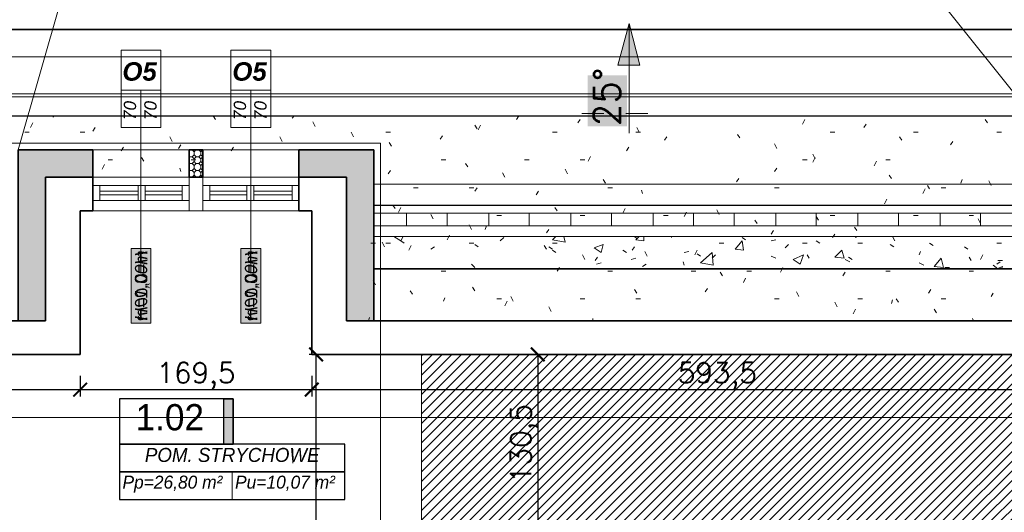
# Model space of a CAD drawing. Header units: millimetres. Extents: x -587 to 358276, y -26688 to 221215.
# Tile 59 of 256: x 10247 to 10968, y 6835 to 7195. Entities that reach past the tile are written whole.
import ezdxf
from ezdxf.lldxf.tags import DXFTag

# ---------------------------------------------------------------- set-up
doc = ezdxf.new("R2010")
doc.units = ezdxf.units.MM
doc.header["$MEASUREMENT"] = 0
for name, color, linetype, lineweight in [('A_istniejące ściany', 7, 'Continuous', 35), ('A_izolacja', 5, 'Continuous', 9), ('A_l.przerywana', 250, 'ICAD_ISO03W100', 9), ('A_l.widokowa', 250, 'Continuous', 18), ('A_okna wymieniane', 5, 'Continuous', 15), ('A_opisy', 166, 'Continuous', 15), ('l.przerywana', 104, 'ICAD_ISO03W100', 5), ('l.widokowa', 140, 'Continuous', 15), ('Nowe_820-G Rysunki Obrazki_Nr_pióra__1', 7, 'Continuous', 13), ('Nowe_820-G Rysunki Obrazki_Nr_pióra__101', 252, 'Continuous', 5), ('Nowe_820-G Rysunki Obrazki_Nr_pióra__19', 255, 'Continuous', 0), ('Nowe_820-G Rysunki Obrazki_Nr_pióra__22', 8, 'Continuous', 25), ('Nowe_820-G Rysunki Obrazki_Nr_pióra__23', 7, 'Continuous', 15), ('wymiarowanie', 176, 'Continuous', 9)]:
    doc.layers.add(name, color=color, linetype=linetype, lineweight=lineweight)
doc.layers.add('tabelki opis', color=7, linetype='Continuous')
doc.layers.add('UWAGI_podłoga na legarachdo rozbiórki', color=254, linetype='Continuous', lineweight=13, plot=False)
doc.styles.add('Arial$001H0', font='SIMPLEX')
doc.styles.add('ARIALL', font='GOTHIC.TTF', dxfattribs={"height": 40})
doc.styles.add('styl2', font='simplex.shx')
tags = doc.linetypes.add('ICAD_ISO03W100', pattern=[30, 12, -18]).pattern_tags.tags
tags[6:7] = [DXFTag(74, 4), DXFTag(75, 0), DXFTag(340, '0'), DXFTag(46, 1.0), DXFTag(50, 0.0), DXFTag(44, 0.0), DXFTag(45, 0.0)]
tags[4:5] = [DXFTag(74, 4), DXFTag(75, 0), DXFTag(340, '0'), DXFTag(46, 1.0), DXFTag(50, 0.0), DXFTag(44, 0.0), DXFTag(45, 0.0)]
doc.dimstyles.new('Kopia I_1.100', dxfattribs={"dimtxt": 15, "dimasz": 10, "dimexe": 5, "dimexo": 1, "dimgap": 1.5, "dimtad": 1, "dimdec": 1, "dimrnd": 0.5, "dimtxsty": 'styl2', "dimblk": 'ARCHTICK', "dimcen": 5, "dimadec": 0, "dimazin": 0, "dimtfac": 1, "dimtdec": 1, "dimtmove": 0, "dimatfit": 3, "dimldrblk": 'ARCHTICK', "dimfxl": 10, "dimfxlon": 1, "dimarcsym": 0})
pattern_1 = [(315, (0, 1.45), (5.0000015, -1e-15), [2.05061, -5.02046]), (0, (1.45, 0), (5, 5), [2.1, -2.9]), (45, (3.55, 0), (6e-16, 5.0000015), [2.05061, -5.02046]), (135, (5, 3.55), (-5.0000015, 6e-16), [2.05061, -5.02046]), (225, (1.45, 5), (-1e-15, -5.0000015), [2.05061, -5.02046]), (270, (0, 3.55), (5, -5), [2.1, -2.9])]

# ---------------------------------------------------------------- blocks, each defined once
blk = doc.blocks.new('_ArchTick')
at = {"color": 0, "linetype": 'ByBlock', "const_width": 0.15}
blk.add_lwpolyline([(-0.5, -0.5), (0.5, 0.5)], dxfattribs=at)
blk = doc.blocks.new('*D1866')
at = {"layer": 'Defpoints', "color": 0}
for p in [(10670.76, 6950.42), (10626.51, 6820.04), (10670.76, 6820.04)]:
    blk.add_point(p, dxfattribs=at)
at = {"layer": 'wymiarowanie', "color": 0, "lineweight": -2}
for p, q in [((10636.51, 6950.42), (10621.51, 6950.42)), ((10626.51, 6950.42), (10626.51, 6820.04)), ((10636.51, 6820.04), (10621.51, 6820.04))]:
    blk.add_line(p, q, dxfattribs=at)
at = {"layer": 'wymiarowanie', "color": 0, "lineweight": -2, "xscale": 10, "yscale": 10, "zscale": 10}
for p, rotation in [((10626.51, 6950.42), 90), ((10626.51, 6820.04), 270)]:
    blk.add_blockref('_ArchTick', p, dxfattribs=dict(at, rotation=rotation))
at = {"layer": 'wymiarowanie', "color": 0, "insert": (10616.44, 6885.23), "char_height": 15, "attachment_point": 5, "rotation": 90, "style": 'styl2'}
blk.add_mtext('130,5', dxfattribs=at)
blk = doc.blocks.new('*D1870')
at = {"layer": 'Defpoints', "color": 0}
for p in [(9685.55, 6950.42), (10291.76, 6950.42), (10291.76, 6924.64)]:
    blk.add_point(p, dxfattribs=at)
at = {"layer": 'wymiarowanie', "color": 0, "lineweight": -2}
for p, q in [((9685.55, 6934.64), (9685.55, 6919.64)), ((10291.76, 6934.64), (10291.76, 6919.64)), ((9685.55, 6924.64), (10291.76, 6924.64))]:
    blk.add_line(p, q, dxfattribs=at)
at = {"layer": 'wymiarowanie', "color": 0, "lineweight": -2, "xscale": 10, "yscale": 10, "zscale": 10, "rotation": 180}
blk.add_blockref('_ArchTick', (9685.55, 6924.64), dxfattribs=at)
at = {"layer": 'wymiarowanie', "color": 0, "lineweight": -2, "xscale": 10, "yscale": 10, "zscale": 10}
blk.add_blockref('_ArchTick', (10291.76, 6924.64), dxfattribs=at)
at = {"layer": 'wymiarowanie', "color": 0, "insert": (9988.65, 6934.01), "char_height": 15, "attachment_point": 5, "style": 'styl2'}
blk.add_mtext('606', dxfattribs=at)
blk = doc.blocks.new('*D1871')
at = {"layer": 'Defpoints', "color": 0}
for p in [(10291.76, 6950.42), (10461.09, 6950.42), (10461.09, 6924.64)]:
    blk.add_point(p, dxfattribs=at)
at = {"layer": 'wymiarowanie', "color": 0, "lineweight": -2}
for p, q in [((10291.76, 6934.64), (10291.76, 6919.64)), ((10461.09, 6934.64), (10461.09, 6919.64)), ((10291.76, 6924.64), (10461.09, 6924.64))]:
    blk.add_line(p, q, dxfattribs=at)
at = {"layer": 'wymiarowanie', "color": 0, "lineweight": -2, "xscale": 10, "yscale": 10, "zscale": 10, "rotation": 180}
blk.add_blockref('_ArchTick', (10291.76, 6924.64), dxfattribs=at)
at = {"layer": 'wymiarowanie', "color": 0, "lineweight": -2, "xscale": 10, "yscale": 10, "zscale": 10}
blk.add_blockref('_ArchTick', (10461.09, 6924.64), dxfattribs=at)
at = {"layer": 'wymiarowanie', "color": 0, "insert": (10376.43, 6934.7), "char_height": 15, "attachment_point": 5, "style": 'styl2'}
blk.add_mtext('169,5', dxfattribs=at)
blk = doc.blocks.new('*D1872')
at = {"layer": 'Defpoints', "color": 0}
for p in [(10461.09, 6950.42), (11054.61, 6950.42), (11054.61, 6924.64)]:
    blk.add_point(p, dxfattribs=at)
at = {"layer": 'wymiarowanie', "color": 0, "lineweight": -2}
for p, q in [((10461.09, 6934.64), (10461.09, 6919.64)), ((11054.61, 6934.64), (11054.61, 6919.64)), ((10461.09, 6924.64), (11054.61, 6924.64))]:
    blk.add_line(p, q, dxfattribs=at)
at = {"layer": 'wymiarowanie', "color": 0, "lineweight": -2, "xscale": 10, "yscale": 10, "zscale": 10, "rotation": 180}
blk.add_blockref('_ArchTick', (10461.09, 6924.64), dxfattribs=at)
at = {"layer": 'wymiarowanie', "color": 0, "lineweight": -2, "xscale": 10, "yscale": 10, "zscale": 10}
blk.add_blockref('_ArchTick', (11054.61, 6924.64), dxfattribs=at)
at = {"layer": 'wymiarowanie', "color": 0, "insert": (10757.85, 6934.7), "char_height": 15, "attachment_point": 5, "style": 'styl2'}
blk.add_mtext('593,5', dxfattribs=at)
blk = doc.blocks.new('*D1875')
at = {"layer": 'Defpoints', "color": 0}
for p in [(10464.36, 6950.42), (10502.13, 6950.42), (10483.95, 6583.44)]:
    blk.add_point(p, dxfattribs=at)
at = {"layer": 'wymiarowanie', "color": 0, "lineweight": -2}
for p, q in [((10474.36, 6950.42), (10459.36, 6950.42)), ((10464.36, 6583.44), (10464.36, 6950.42)), ((10474.36, 6583.44), (10459.36, 6583.44))]:
    blk.add_line(p, q, dxfattribs=at)
at = {"layer": 'wymiarowanie', "color": 0, "lineweight": -2, "xscale": 10, "yscale": 10, "zscale": 10}
for p, rotation in [((10464.36, 6950.42), 90), ((10464.36, 6583.44), 270)]:
    blk.add_blockref('_ArchTick', p, dxfattribs=dict(at, rotation=rotation))
at = {"layer": 'wymiarowanie', "color": 0, "insert": (10454.98, 6766.93), "char_height": 15, "attachment_point": 5, "rotation": 90, "style": 'styl2'}
blk.add_mtext('367', dxfattribs=at)

msp = doc.modelspace()

# ---------------------------------------------------------------- hatches: boundary and pattern name
at = {"layer": 'A_izolacja'}
h = msp.add_hatch(dxfattribs=at)
h.set_pattern_fill('OCTAGON', color=5, scale=5, style=0)
h.set_pattern_definition(pattern_1)
h.paths.add_polyline_path([(10266.36, 6974.98), (10266.36, 7008), (10266.36, 7079.96), (10291.76, 7079.96), (10301.07, 7079.96), (10301.07, 7099.96), (10246.36, 7099.96), (10246.36, 6974.98)])
h.paths.add_polyline_path([(10451.78, 7099.96), (10451.78, 7079.96), (10461.09, 7079.96), (10486.49, 7079.96), (10486.49, 7008), (10486.49, 6974.98), (10506.49, 6974.98), (10506.49, 7099.96)])
h = msp.add_hatch(dxfattribs=at)
h.set_pattern_fill('OCTAGON', color=256, scale=5, style=0)
h.set_pattern_definition(pattern_1)
h.paths.add_polyline_path([(10371.35, 7079.96), (10381.51, 7079.96), (10381.51, 7099.96), (10371.35, 7099.96)])
at = {"layer": 'A_opisy', "ltscale": 0.3, "true_color": 0xffffff}
for points in [[(10328.91, 7027.91), (10328.91, 6973.36), (10343.51, 6973.36), (10343.51, 7027.91)], [(10328.91, 7027.91), (10328.91, 6973.36), (10343.51, 6973.36), (10343.51, 7027.91)], [(10328.91, 7027.91), (10328.91, 6973.36), (10343.51, 6973.36), (10343.51, 7027.91)], [(10328.91, 7027.91), (10328.91, 6973.36), (10343.51, 6973.36), (10343.51, 7027.91)], [(10409.34, 7027.91), (10409.34, 6973.36), (10423.95, 6973.36), (10423.95, 7027.91)], [(10409.34, 7027.91), (10409.34, 6973.36), (10423.95, 6973.36), (10423.95, 7027.91)], [(10409.34, 7027.91), (10409.34, 6973.36), (10423.95, 6973.36), (10423.95, 7027.91)], [(10409.34, 7027.91), (10409.34, 6973.36), (10423.95, 6973.36), (10423.95, 7027.91)]]:
    msp.add_hatch(color=7, dxfattribs=at).paths.add_polyline_path(points)
at = {"layer": 'l.widokowa'}
msp.add_hatch(color=7, dxfattribs=at).paths.add_polyline_path([(10693.45, 7192.57), (10685, 7162.14), (10701.06, 7162.14)])
at = {"layer": 'l.widokowa', "true_color": 0xffffff}
msp.add_hatch(color=7, dxfattribs=at).paths.add_polyline_path([(10663.02, 7154.53), (10663.02, 7117.34), (10691.76, 7117.34), (10691.76, 7154.53)])
at = {"layer": 'tabelki opis'}
msp.add_hatch(color=252, dxfattribs=at).paths.add_polyline_path([(10403.75, 6884.74), (10403.75, 6918.01), (10396.79, 6918.01), (10396.79, 6884.74)])
at = {"layer": 'UWAGI_podłoga na legarachdo rozbiórki'}
h = msp.add_hatch(dxfattribs=at)
h.set_pattern_fill('ANSI31', color=256, scale=40, style=0)
h.paths.add_polyline_path([(10541.53, 6950.42), (10541.53, 6820.04), (11336.55, 6820.04), (11336.55, 6950.42), (11124.88, 6950.42), (11124.88, 7055.41), (11054.61, 7055.41), (11054.61, 6950.42)])

# ---------------------------------------------------------------- linework, layer by layer
at = {"layer": 'A_istniejące ściany', "color": 7, "linetype": 'Continuous'}
for points in [[(10301.07, 7055.41), (10301.07, 7079.96)], [(10301.07, 7079.96), (10301.07, 7055.41)], [(10301.07, 7079.96), (10301.07, 7055.41)], [(10451.78, 7055.41), (10451.78, 7079.96)], [(10451.78, 7079.96), (10451.78, 7055.41)], [(10451.78, 7079.96), (10451.78, 7055.41)], [(10291.76, 7055.41), (10291.76, 7008)], [(10291.76, 7055.41), (10301.07, 7055.41)], [(10461.09, 7055.41), (10451.78, 7055.41)], [(10461.09, 7055.41), (10461.09, 7008)], [(10291.76, 6950.42), (10291.76, 7008)], [(10461.09, 6950.42), (10461.09, 7008)], [(9710.1, 6974.98), (10266.36, 6974.98)], [(10486.49, 6974.98), (11029.21, 6974.98)], [(9710.1, 6950.42), (10266.36, 6950.42)], [(10266.36, 6950.42), (10291.76, 6950.42)], [(10461.09, 6950.42), (10486.49, 6950.42)], [(10486.49, 6950.42), (11029.21, 6950.42)]]:
    msp.add_lwpolyline(points, dxfattribs=at)
at = {"layer": 'A_izolacja', "color": 5, "lineweight": 35}
for p, q in [((10301.07, 7099.96), (10301.07, 7079.96)), ((10451.78, 7099.96), (10451.78, 7079.96))]:
    msp.add_line(p, q, dxfattribs=at)
at = {"layer": 'A_izolacja', "color": 7, "lineweight": 35}
msp.add_line((10506.49, 7013.08), (11009.21, 7013.08), dxfattribs=at)
at = {"layer": 'A_izolacja', "lineweight": 35}
for points in [[(10301.07, 7099.96), (10246.36, 7099.96), (10246.36, 6974.98)], [(10451.78, 7099.96), (10506.49, 7099.96), (10506.49, 6974.98)], [(10301.07, 7079.96), (10266.36, 7079.96), (10266.36, 6974.98)], [(10451.78, 7079.96), (10486.49, 7079.96), (10486.49, 6974.98)]]:
    msp.add_lwpolyline(points, dxfattribs=at)
msp.add_lwpolyline([(10371.35, 7079.96), (10381.51, 7079.96), (10381.51, 7099.96), (10371.35, 7099.96)], close=True, dxfattribs=at)
at = {"layer": 'A_l.przerywana', "color": 5, "lineweight": 35}
msp.add_lwpolyline([(8847.19, 7722.4), (8847.19, 6053.28), (11882.33, 6053.28), (11882.33, 7728.19), (11086.25, 7728.19), (11086.25, 7188.02), (9643.26, 7188.02), (9643.26, 7722.4)], close=True, dxfattribs=at)
at = {"layer": 'A_l.przerywana', "color": 7, "linetype": 'ICAD_ISO03W100', "lineweight": 13}
for points in [[(9623.26, 7168.02), (11106.25, 7168.02)], [(11149.43, 7124.84), (9580.08, 7124.84)]]:
    msp.add_lwpolyline(points, dxfattribs=at)
at = {"layer": 'A_l.widokowa', "color": 5}
for points in [[(8894.25, 7675.33), (8894.25, 6100.34), (11835.26, 6100.34), (11835.26, 7681.13), (11133.32, 7681.13), (11133.32, 7140.95), (9596.19, 7140.95), (9596.19, 7675.33)], [(8896.25, 7673.33), (8896.25, 6102.34), (11833.26, 6102.34), (11833.26, 7679.13), (11135.32, 7679.13), (11135.32, 7138.95), (9594.19, 7138.95), (9594.19, 7673.33)]]:
    msp.add_lwpolyline(points, close=True, dxfattribs=at)
at = {"layer": 'A_okna wymieniane', "linetype": 'Continuous'}
for points in [[(10306.15, 7074.04), (10301.07, 7074.04)], [(10301.07, 7074.04), (10301.07, 7063.03)], [(10371.35, 7074.04), (10301.07, 7074.04)], [(10301.07, 7063.03), (10301.07, 7074.04)], [(10306.15, 7063.03), (10306.15, 7074.04)], [(10306.15, 7074.04), (10334.09, 7074.04)], [(10306.15, 7063.03), (10306.15, 7074.04)], [(10339.17, 7074.04), (10334.09, 7074.04)], [(10334.09, 7074.04), (10334.09, 7063.03)], [(10334.09, 7063.03), (10334.09, 7074.04)], [(10339.17, 7063.03), (10339.17, 7074.04)], [(10339.17, 7074.04), (10366.27, 7074.04)], [(10339.17, 7063.03), (10339.17, 7074.04)], [(10371.35, 7074.04), (10366.27, 7074.04)], [(10366.27, 7074.04), (10366.27, 7063.03)], [(10366.27, 7063.03), (10366.27, 7074.04)], [(10371.35, 7063.03), (10371.35, 7074.04)], [(10371.35, 7063.03), (10371.35, 7074.04)], [(10386.59, 7074.04), (10381.51, 7074.04)], [(10381.51, 7074.04), (10381.51, 7063.03)], [(10451.78, 7074.04), (10381.51, 7074.04)], [(10381.51, 7063.03), (10381.51, 7074.04)], [(10386.59, 7063.03), (10386.59, 7074.04)], [(10386.59, 7074.04), (10413.68, 7074.04)], [(10386.59, 7063.03), (10386.59, 7074.04)], [(10418.76, 7074.04), (10413.68, 7074.04)], [(10413.68, 7074.04), (10413.68, 7063.03)], [(10413.68, 7063.03), (10413.68, 7074.04)], [(10418.76, 7063.03), (10418.76, 7074.04)], [(10418.76, 7074.04), (10446.7, 7074.04)], [(10418.76, 7063.03), (10418.76, 7074.04)], [(10451.78, 7074.04), (10446.7, 7074.04)], [(10446.7, 7074.04), (10446.7, 7063.03)], [(10446.7, 7063.03), (10446.7, 7074.04)], [(10451.78, 7063.03), (10451.78, 7074.04)], [(10451.78, 7063.03), (10451.78, 7074.04)], [(10334.09, 7069.8), (10306.15, 7069.8)], [(10306.15, 7069.8), (10306.15, 7067.26)], [(10334.09, 7069.8), (10306.15, 7069.8)], [(10306.15, 7067.26), (10306.15, 7069.8)], [(10306.15, 7067.26), (10334.09, 7067.26)], [(10306.15, 7067.26), (10334.09, 7067.26)], [(10334.09, 7067.26), (10334.09, 7069.8)], [(10334.09, 7067.26), (10334.09, 7069.8)], [(10366.27, 7069.8), (10339.17, 7069.8)], [(10339.17, 7069.8), (10339.17, 7067.26)], [(10366.27, 7069.8), (10339.17, 7069.8)], [(10339.17, 7067.26), (10339.17, 7069.8)], [(10339.17, 7067.26), (10366.27, 7067.26)], [(10339.17, 7067.26), (10366.27, 7067.26)], [(10366.27, 7067.26), (10366.27, 7069.8)], [(10366.27, 7067.26), (10366.27, 7069.8)], [(10413.68, 7069.8), (10386.59, 7069.8)], [(10386.59, 7069.8), (10386.59, 7067.26)], [(10413.68, 7069.8), (10386.59, 7069.8)], [(10386.59, 7067.26), (10386.59, 7069.8)], [(10386.59, 7067.26), (10413.68, 7067.26)], [(10386.59, 7067.26), (10413.68, 7067.26)], [(10413.68, 7067.26), (10413.68, 7069.8)], [(10413.68, 7067.26), (10413.68, 7069.8)], [(10446.7, 7069.8), (10418.76, 7069.8)], [(10418.76, 7069.8), (10418.76, 7067.26)], [(10446.7, 7069.8), (10418.76, 7069.8)], [(10418.76, 7067.26), (10418.76, 7069.8)], [(10418.76, 7067.26), (10446.7, 7067.26)], [(10418.76, 7067.26), (10446.7, 7067.26)], [(10446.7, 7067.26), (10446.7, 7069.8)], [(10446.7, 7067.26), (10446.7, 7069.8)], [(10301.07, 7063.03), (10306.15, 7063.03)], [(10301.07, 7063.03), (10371.35, 7063.03)], [(10334.09, 7063.03), (10306.15, 7063.03)], [(10334.09, 7063.03), (10339.17, 7063.03)], [(10366.27, 7063.03), (10339.17, 7063.03)], [(10366.27, 7063.03), (10371.35, 7063.03)], [(10381.51, 7063.03), (10386.59, 7063.03)], [(10381.51, 7063.03), (10451.78, 7063.03)], [(10413.68, 7063.03), (10386.59, 7063.03)], [(10413.68, 7063.03), (10418.76, 7063.03)], [(10446.7, 7063.03), (10418.76, 7063.03)], [(10446.7, 7063.03), (10451.78, 7063.03)]]:
    msp.add_lwpolyline(points, dxfattribs=at)
at = {"layer": 'A_opisy'}
for p, q in [((10336.21, 7143.7), (10336.21, 7010.23)), ((10416.64, 7143.7), (10416.64, 7010.23))]:
    msp.add_line(p, q, dxfattribs=at)
at = {"layer": 'A_opisy', "ltscale": 0.3}
for points in [[(10350.81, 7172.91), (10350.81, 7143.7), (10321.6, 7143.7), (10321.6, 7172.91)], [(10431.25, 7172.91), (10431.25, 7143.7), (10402.04, 7143.7), (10402.04, 7172.91)], [(10321.6, 7143.7), (10321.6, 7116.31), (10336.21, 7116.31), (10336.21, 7143.7)], [(10336.21, 7143.7), (10336.21, 7116.31), (10350.81, 7116.31), (10350.81, 7143.7)], [(10402.04, 7143.7), (10402.04, 7116.31), (10416.64, 7116.31), (10416.64, 7143.7)], [(10416.64, 7143.7), (10416.64, 7116.31), (10431.25, 7116.31), (10431.25, 7143.7)], [(10328.91, 7027.91), (10328.91, 6973.36), (10343.51, 6973.36), (10343.51, 7027.91)], [(10328.91, 7027.91), (10328.91, 6973.36), (10343.51, 6973.36), (10343.51, 7027.91)], [(10328.91, 7027.91), (10328.91, 6973.36), (10343.51, 6973.36), (10343.51, 7027.91)], [(10328.91, 7027.91), (10328.91, 6973.36), (10343.51, 6973.36), (10343.51, 7027.91)], [(10409.34, 7027.91), (10409.34, 6973.36), (10423.95, 6973.36), (10423.95, 7027.91)], [(10409.34, 7027.91), (10409.34, 6973.36), (10423.95, 6973.36), (10423.95, 7027.91)], [(10409.34, 7027.91), (10409.34, 6973.36), (10423.95, 6973.36), (10423.95, 7027.91)], [(10409.34, 7027.91), (10409.34, 6973.36), (10423.95, 6973.36), (10423.95, 7027.91)]]:
    msp.add_lwpolyline(points, close=True, dxfattribs=at)
at = {"layer": 'l.przerywana', "color": 7, "lineweight": 15}
msp.add_line((10541.53, 6820.04), (10541.53, 6950.42), dxfattribs=at)
at = {"layer": 'l.przerywana', "color": 7}
msp.add_lwpolyline([(9904.19, 7702.4), (8867.19, 7702.4), (8867.19, 6073.28), (11862.33, 6073.28), (11862.33, 7708.19), (11106.25, 7708.19), (11106.25, 7168.02), (9904.19, 7168.02), (9904.19, 7702.4), (8867.19, 7702.4)], dxfattribs=at)
msp.add_lwpolyline([(9904.19, 7702.4), (8867.19, 7702.4), (8867.19, 6073.28), (11862.33, 6073.28), (11862.33, 7708.19), (11106.25, 7708.19), (11106.25, 7168.02), (9904.19, 7168.02), (9904.19, 7702.4), (8867.19, 7702.4)], dxfattribs=at)
msp.add_lwpolyline([(8910.51, 7659.07), (8910.51, 6116.61), (11819, 6116.61), (11819, 7664.86), (11149.58, 7664.86), (11149.58, 7124.69), (9860.86, 7124.69), (9860.86, 7659.07)], close=True, dxfattribs=at)
at = {"layer": 'l.przerywana', "color": 6}
msp.add_lwpolyline([(9131.06, 7438.52), (9131.06, 6337.16), (11598.45, 6337.16), (11598.45, 7444.31), (11370.13, 7444.31), (11370.13, 6904.14), (9353.84, 6904.14), (9353.84, 7438.52)], close=True, dxfattribs=at)
at = {"layer": 'l.przerywana', "color": 5, "ltscale": 0.5}
msp.add_lwpolyline([(10241.36, 7104.96), (10511.49, 7104.96), (10511.49, 6781.76), (10241.36, 6781.76)], close=True, dxfattribs=at)
at = {"layer": 'l.widokowa', "color": 7, "linetype": 'Continuous', "lineweight": 9}
for p, q in [((10693.45, 7112.26), (10693.45, 7192.57)), ((10658.79, 7126.63), (10674.85, 7126.63)), ((10690.91, 7126.63), (10706.97, 7126.63))]:
    msp.add_line(p, q, dxfattribs=at)
at = {"layer": 'l.widokowa', "color": 5}
msp.add_line((10301.07, 7099.96), (10451.78, 7099.96), dxfattribs=at)
at = {"layer": 'l.widokowa', "color": 7, "linetype": 'Continuous', "lineweight": 9}
msp.add_lwpolyline([(10693.45, 7192.57), (10685, 7162.14), (10701.06, 7162.14)], close=True, dxfattribs=at)
at = {"layer": 'Nowe_820-G Rysunki Obrazki_Nr_pióra__1', "color": 7, "linetype": 'Continuous', "lineweight": 13}
for points in [[(10266.36, 6974.98), (10266.36, 7079.96)], [(10266.36, 7079.96), (10486.49, 7079.96)], [(10301.07, 7079.96), (10301.07, 7074.04)], [(10301.07, 7079.96), (10371.35, 7079.96)], [(10371.35, 7079.96), (10301.07, 7079.96)], [(10371.35, 7079.96), (10371.35, 7074.04)], [(10371.35, 7079.96), (10371.35, 7055.41)], [(10371.35, 7079.96), (10371.35, 7055.41)], [(10381.51, 7079.96), (10381.51, 7074.04)], [(10381.51, 7079.96), (10381.51, 7055.41)], [(10381.51, 7079.96), (10381.51, 7055.41)], [(10381.51, 7079.96), (10451.78, 7079.96)], [(10451.78, 7079.96), (10381.51, 7079.96)], [(10451.78, 7079.96), (10451.78, 7074.04)], [(10486.49, 7079.96), (10486.49, 6974.98)], [(10301.07, 7063.03), (10301.07, 7059.64)], [(10371.35, 7063.03), (10371.35, 7059.64)], [(10381.51, 7063.03), (10381.51, 7059.64)], [(10451.78, 7063.03), (10451.78, 7059.64)], [(10371.35, 7055.41), (10301.07, 7055.41)], [(10301.07, 7055.41), (10371.35, 7055.41)], [(10451.78, 7055.41), (10381.51, 7055.41)], [(10381.51, 7055.41), (10451.78, 7055.41)], [(10447.2, 6881), (10447.2, 6870.84)]]:
    msp.add_lwpolyline(points, dxfattribs=at)
at = {"layer": 'Nowe_820-G Rysunki Obrazki_Nr_pióra__101', "color": 252, "linetype": 'Continuous', "lineweight": 5}
for points in [[(10301.07, 7079.96), (10371.35, 7079.96)], [(10381.51, 7079.96), (10451.78, 7079.96)], [(11009.21, 7074.88), (10506.49, 7074.88)], [(10266.36, 7059.64), (10266.36, 7008)], [(10486.49, 7059.64), (10486.49, 7008)], [(10506.49, 7053.72), (11009.21, 7053.72)], [(10530.52, 7044.4), (10530.52, 7053.72)], [(10560.15, 7044.4), (10560.15, 7053.72)], [(10590.63, 7044.4), (10590.63, 7053.72)], [(10620.27, 7044.4), (10620.27, 7053.72)], [(10650.75, 7044.4), (10650.75, 7053.72)], [(10680.38, 7044.4), (10680.38, 7053.72)], [(10710.86, 7044.4), (10710.86, 7053.72)], [(10740.49, 7044.4), (10740.49, 7053.72)], [(10770.13, 7044.4), (10770.13, 7053.72)], [(10800.61, 7044.4), (10800.61, 7053.72)], [(10830.24, 7044.4), (10830.24, 7053.72)], [(10860.72, 7044.4), (10860.72, 7053.72)], [(10890.35, 7044.4), (10890.35, 7053.72)], [(10920.83, 7044.4), (10920.83, 7053.72)], [(10950.47, 7044.4), (10950.47, 7053.72)], [(10506.49, 7044.4), (11009.21, 7044.4)], [(10504.27, 7031.7), (10507.66, 7031.7)], [(10506.49, 7036.78), (11009.21, 7036.78)], [(10521.21, 7036.78), (10526.29, 7033.4)], [(10526.29, 7033.4), (10527.98, 7036.78)], [(10526.29, 7033.4), (10528.83, 7031.7)], [(10580.47, 7030.86), (10583.01, 7029.16)], [(10599.1, 7033.4), (10601.64, 7035.94)], [(10637.2, 7034.24), (10639.74, 7036.78)], [(10637.2, 7034.24), (10646.51, 7032.55)], [(10646.51, 7032.55), (10645.67, 7036.78)], [(10667.68, 7028.32), (10674.45, 7030.86)], [(10672.76, 7024.93), (10674.45, 7030.86)], [(10697.31, 7036.78), (10699.01, 7035.09)], [(10698.16, 7034.24), (10700.7, 7036.78)], [(10698.16, 7034.24), (10704.09, 7033.4)], [(10704.09, 7033.4), (10704.09, 7036.78)], [(10724.41, 7036.78), (10724.41, 7035.94)], [(10770.97, 7027.47), (10776.05, 7033.4)], [(10776.05, 7035.94), (10778.59, 7034.24)], [(10776.9, 7026.62), (10776.05, 7033.4)], [(10797.22, 7033.4), (10800.61, 7034.24)], [(10807.38, 7028.32), (10809.92, 7030.86)], [(10830.24, 7033.4), (10832.78, 7031.7)], [(10859.03, 7035.94), (10859.87, 7036.78)], [(10884.43, 7030.86), (10886.97, 7029.16)], [(10913.21, 7031.7), (10915.75, 7030.01)], [(10548.3, 7027.47), (10550.84, 7029.16)], [(10634.66, 7029.16), (10637.2, 7027.47)], [(10637.2, 7026.62), (10639.74, 7024.93)], [(10667.68, 7028.32), (10672.76, 7024.93)], [(10688.85, 7026.62), (10691.39, 7024.93)], [(10733.72, 7024.93), (10737.11, 7025.78)], [(10743.03, 7024.08), (10745.57, 7022.39)], [(10745.57, 7017.31), (10754.04, 7024.93)], [(10754.89, 7015.62), (10754.04, 7024.93)], [(10770.97, 7027.47), (10776.9, 7026.62)], [(10843.79, 7021.54), (10848.87, 7026.62)], [(10850.56, 7020.7), (10848.87, 7026.62)], [(10938.61, 7029.16), (10941.15, 7027.47)], [(10577.93, 7016.46), (10580.47, 7013.92)], [(10669.37, 7016.46), (10672.76, 7017.31)], [(10694.77, 7019.85), (10698.16, 7020.7)], [(10703.24, 7014.77), (10705.78, 7016.46)], [(10745.57, 7017.31), (10754.89, 7015.62)], [(10754.04, 7020.7), (10756.58, 7023.24)], [(10797.22, 7022.39), (10800.61, 7020.7)], [(10813.31, 7019.85), (10820.93, 7023.24)], [(10813.31, 7019.85), (10818.39, 7016.46)], [(10818.39, 7016.46), (10820.93, 7023.24)], [(10843.79, 7021.54), (10850.56, 7020.7)], [(10851.41, 7019.85), (10854.79, 7018.16)], [(10853.95, 7021.54), (10856.49, 7019.85)], [(10905.59, 7017.31), (10908.98, 7015.62)], [(10916.6, 7014.77), (10921.68, 7020.7)], [(10923.37, 7013.92), (10921.68, 7020.7)], [(10962.32, 7016.46), (10964.86, 7018.16)], [(10963.17, 7019), (10966.55, 7019)], [(10916.6, 7014.77), (10923.37, 7013.92)], [(10924.22, 7013.92), (10927.61, 7013.92)], [(10959.78, 7015.62), (10963.17, 7013.08)], [(10962.32, 7013.08), (10966.55, 7014.77)], [(10965.71, 7013.08), (10966.55, 7014.77)], [(10266.36, 6974.98), (10266.36, 7008)], [(10486.49, 6974.98), (10486.49, 7008)]]:
    msp.add_lwpolyline(points, dxfattribs=at)
at = {"layer": 'Nowe_820-G Rysunki Obrazki_Nr_pióra__19', "color": 255, "linetype": 'Continuous', "lineweight": 0}
for points in [[(10272.29, 7123.99), (10271.44, 7124.84)], [(10390.82, 7122.3), (10389.13, 7124.84)], [(10448.39, 7124.84), (10446.7, 7123.14)], [(10612.65, 7124.84), (10610.95, 7122.3)], [(10257.05, 7119.76), (10255.35, 7116.37)], [(10463.63, 7117.22), (10461.94, 7120.6)], [(10582.17, 7115.52), (10580.47, 7118.06)], [(10584.71, 7118.06), (10583.01, 7114.68)], [(10657.52, 7122.3), (10655.83, 7119.76)], [(10821.77, 7122.3), (10820.08, 7118.91)], [(10866.65, 7118.91), (10864.95, 7116.37)], [(10955.55, 7119.76), (10953.85, 7122.3)], [(10251.12, 7112.98), (10254.51, 7112.98)], [(10291.76, 7112.98), (10295.15, 7112.98)], [(10302.77, 7116.37), (10301.07, 7113.83)], [(10491.57, 7109.6), (10489.88, 7112.98)], [(10515.28, 7112.98), (10518.67, 7112.98)], [(10556.77, 7110.44), (10555.07, 7107.9)], [(10637.2, 7112.98), (10640.59, 7112.98)], [(10698.16, 7112.98), (10701.55, 7112.98)], [(10700.7, 7112.98), (10699.01, 7116.37)], [(10774.36, 7108.75), (10772.67, 7111.29)], [(10840.4, 7112.98), (10843.79, 7112.98)], [(10901.36, 7112.98), (10904.75, 7112.98)], [(10962.32, 7112.98), (10965.71, 7112.98)], [(10359.07, 7106.21), (10357.38, 7109.6)], [(10365.42, 7103.67), (10363.73, 7101.13)], [(10439.5, 7106.21), (10437.81, 7109.6)], [(10519.51, 7102.82), (10517.82, 7105.36)], [(10721.02, 7109.6), (10719.33, 7107.06)], [(10801.45, 7101.13), (10799.76, 7104.52)], [(10892.89, 7107.06), (10891.2, 7109.6)], [(10930.15, 7106.21), (10928.45, 7103.67)], [(10323.51, 7101.98), (10321.82, 7099.44)], [(10403.94, 7101.98), (10402.25, 7099.44)], [(10693.08, 7101.98), (10691.39, 7099.44)], [(10829.39, 7093.51), (10827.7, 7096.9)], [(10309.54, 7089.28), (10307.85, 7085.89)], [(10312.08, 7092.66), (10315.47, 7092.66)], [(10338.33, 7091.82), (10336.63, 7094.36)], [(10373.04, 7092.66), (10376.43, 7092.66)], [(10555.92, 7092.66), (10559.31, 7092.66)], [(10575.39, 7087.58), (10573.7, 7090.12)], [(10616.88, 7092.66), (10620.27, 7092.66)], [(10657.52, 7092.66), (10660.91, 7092.66)], [(10665.14, 7095.2), (10663.45, 7091.82)], [(10820.08, 7092.66), (10823.47, 7092.66)], [(10829.39, 7094.36), (10827.7, 7090.97)], [(10874.27, 7091.82), (10872.57, 7088.43)], [(10881.04, 7092.66), (10884.43, 7092.66)], [(10365.42, 7084.2), (10364.57, 7086.74)], [(10518.67, 7085.04), (10516.97, 7082.5)], [(10602.49, 7079.96), (10600.79, 7083.35)], [(10648.21, 7082.5), (10646.51, 7085.89)], [(10801.45, 7086.74), (10799.76, 7084.2)], [(10885.27, 7079.12), (10883.58, 7081.66)], [(10676.15, 7075.73), (10674.45, 7078.27)], [(10773.51, 7079.12), (10771.82, 7076.58)], [(10913.21, 7071.5), (10911.52, 7074.04)], [(10936.92, 7078.27), (10936.07, 7075.73)], [(10958.09, 7074.04), (10956.39, 7077.42)], [(10535.6, 7072.34), (10538.99, 7072.34)], [(10576.24, 7072.34), (10579.63, 7072.34)], [(10582.17, 7072.34), (10580.47, 7069.8)], [(10627.04, 7069.8), (10625.35, 7067.26)], [(10677.84, 7072.34), (10681.23, 7072.34)], [(10703.24, 7068.11), (10702.39, 7070.65)], [(10799.76, 7072.34), (10803.15, 7072.34)], [(10909.83, 7071.5), (10908.13, 7068.11)], [(10921.68, 7072.34), (10925.07, 7072.34)], [(10522.05, 7057.1), (10520.36, 7059.64)], [(10881.89, 7063.88), (10880.19, 7060.49)], [(10266.36, 7052.87), (10266.36, 7053.72)], [(10526.29, 7057.95), (10524.59, 7054.56)], [(10549.99, 7049.48), (10548.3, 7052.87)], [(10640.59, 7055.41), (10638.89, 7057.95)], [(10690.54, 7057.1), (10688.85, 7053.72)], [(10735.41, 7054.56), (10733.72, 7051.18)], [(10759.12, 7052.87), (10757.43, 7056.26)], [(10577.93, 7041.86), (10576.24, 7045.25)], [(10596.56, 7052.02), (10599.95, 7052.02)], [(10657.52, 7052.02), (10660.91, 7052.02)], [(10718.48, 7052.02), (10721.87, 7052.02)], [(10787.06, 7046.1), (10785.37, 7048.64)], [(10831.93, 7048.64), (10830.24, 7051.18)], [(10840.4, 7052.02), (10843.79, 7052.02)], [(10901.36, 7052.02), (10904.75, 7052.02)], [(10942, 7052.02), (10945.39, 7052.02)], [(10950.47, 7046.1), (10948.77, 7049.48)], [(10588.94, 7044.4), (10588.09, 7041.86)], [(10634.66, 7041.86), (10632.97, 7039.32)], [(10798.91, 7041.02), (10797.22, 7038.48)], [(10843.79, 7038.48), (10842.09, 7035.94)], [(10859.87, 7041.02), (10858.18, 7043.56)], [(10514.43, 7029.16), (10512.74, 7032.55)], [(10515.28, 7031.7), (10518.67, 7031.7)], [(10561.85, 7037.63), (10560.15, 7034.24)], [(10576.24, 7031.7), (10579.63, 7031.7)], [(10637.2, 7031.7), (10640.59, 7031.7)], [(10759.12, 7031.7), (10762.51, 7031.7)], [(10820.08, 7031.7), (10823.47, 7031.7)], [(10860.72, 7031.7), (10864.11, 7031.7)], [(10887.81, 7033.4), (10886.12, 7036.78)], [(10962.32, 7031.7), (10965.71, 7031.7)], [(10533.91, 7030.01), (10532.21, 7026.62)], [(10632.97, 7027.47), (10631.27, 7030.01)], [(10697.31, 7029.16), (10695.62, 7026.62)], [(10706.63, 7022.39), (10704.93, 7025.78)], [(10743.03, 7026.62), (10741.34, 7023.24)], [(10906.44, 7025.78), (10905.59, 7023.24)], [(10660.91, 7019.85), (10659.21, 7023.24)], [(10670.22, 7021.54), (10668.53, 7019)], [(10733.72, 7015.62), (10732.87, 7018.16)], [(10825.16, 7020.7), (10823.47, 7023.24)], [(10943.69, 7019), (10942, 7021.54)], [(10952.16, 7023.24), (10950.47, 7019.85)], [(10555.92, 7011.38), (10559.31, 7011.38)], [(10642.28, 7013.92), (10640.59, 7011.38)], [(10677.84, 7011.38), (10681.23, 7011.38)], [(10738.8, 7011.38), (10742.19, 7011.38)], [(10761.66, 7008), (10759.97, 7010.54)], [(10779.44, 7011.38), (10782.83, 7011.38)], [(10805.69, 7013.92), (10803.99, 7010.54)], [(10851.41, 7010.54), (10849.71, 7008)], [(10881.04, 7011.38), (10884.43, 7011.38)], [(10942, 7011.38), (10945.39, 7011.38)], [(10507.66, 7001.22), (10505.97, 7004.61)], [(10778.59, 7006.3), (10776.9, 7002.92)], [(10534.75, 6994.45), (10533.06, 6996.99)], [(10580.47, 6996.99), (10578.78, 6999.53)], [(10699.01, 6995.3), (10697.31, 6997.84)], [(10750.65, 6998.68), (10748.96, 6996.14)], [(10817.54, 6992.76), (10815.85, 6996.14)], [(10914.06, 6997.84), (10912.37, 6995.3)], [(10959.78, 6995.3), (10958.09, 6992.76)], [(10558.46, 6991.91), (10557.61, 6989.37)], [(10596.56, 6991.06), (10599.95, 6991.06)], [(10604.18, 6989.37), (10602.49, 6985.98)], [(10608.41, 6989.37), (10606.72, 6992.76)], [(10657.52, 6991.06), (10660.91, 6991.06)], [(10698.16, 6991.06), (10701.55, 6991.06)], [(10799.76, 6991.06), (10803.15, 6991.06)], [(10845.48, 6985.14), (10843.79, 6988.52)], [(10860.72, 6991.06), (10864.11, 6991.06)], [(10886.12, 6990.22), (10885.27, 6987.68)], [(10890.35, 6988.52), (10888.66, 6991.06)], [(10921.68, 6991.06), (10925.07, 6991.06)], [(10636.35, 6981.75), (10634.66, 6985.14)], [(10859.03, 6983.44), (10857.33, 6980.06)], [(10918.29, 6980.9), (10916.6, 6983.44)], [(10503.43, 6977.52), (10502.58, 6974.98)], [(10666.83, 6976.67), (10666.83, 6974.98)], [(10945.39, 6974.98), (10944.54, 6976.67)]]:
    msp.add_lwpolyline(points, dxfattribs=at)
at = {"layer": 'Nowe_820-G Rysunki Obrazki_Nr_pióra__22', "color": 8, "linetype": 'Continuous', "lineweight": 25}
for points in [[(10506.49, 7059.64), (11009.21, 7059.64)], [(10506.49, 7013.08), (11009.21, 7013.08)]]:
    msp.add_lwpolyline(points, dxfattribs=at)
at = {"layer": 'Nowe_820-G Rysunki Obrazki_Nr_pióra__23', "color": 7, "linetype": 'Continuous', "lineweight": 15}
for points in [[(10266.36, 7079.96), (10266.36, 7008)], [(10266.36, 7079.96), (10291.76, 7079.96)], [(10291.76, 7079.96), (10301.07, 7079.96)], [(10381.51, 7079.96), (10371.35, 7079.96)], [(10371.35, 7055.41), (10371.35, 7079.96)], [(10381.51, 7055.41), (10381.51, 7079.96)], [(10461.09, 7079.96), (10451.78, 7079.96)], [(10461.09, 7079.96), (10486.49, 7079.96)], [(10486.49, 7079.96), (10486.49, 7008)], [(10381.51, 7055.41), (10371.35, 7055.41)], [(9710.1, 6974.98), (10266.36, 6974.98)], [(10486.49, 6974.98), (11029.21, 6974.98)]]:
    msp.add_lwpolyline(points, dxfattribs=at)
at = {"layer": 'tabelki opis', "color": 7}
for points in [[(10403.75, 6918.01), (10320.59, 6918.01), (10320.59, 6884.74), (10403.75, 6884.74), (10403.75, 6918.01)], [(10320.59, 6864.47), (10485.32, 6864.47), (10485.32, 6884.74), (10320.59, 6884.74), (10320.59, 6864.47)], [(10320.59, 6844.19), (10485.32, 6844.19), (10485.32, 6864.47), (10320.59, 6864.47), (10320.59, 6844.19)]]:
    msp.add_lwpolyline(points, dxfattribs=at)
at = {"layer": 'tabelki opis'}
msp.add_lwpolyline([(10403.75, 6884.74), (10396.79, 6884.74), (10396.79, 6918.01), (10403.75, 6918.01)], close=True, dxfattribs=at)
at = {"layer": 'wymiarowanie', "color": 7}
msp.add_line((10346.97, 7452.19), (10246.36, 7099.96), dxfattribs=at)
at = {"layer": 'wymiarowanie'}
msp.add_line((10402.96, 6864.47), (10402.96, 6844.19), dxfattribs=at)
msp.add_lwpolyline([(10346.97, 7452.19), (10726.17, 7452.19), (11004.21, 7104.96)], dxfattribs=at)

# ---------------------------------------------------------------- texts
at = {"layer": 'A_opisy', "ltscale": 0.3, "char_height": 13.5, "width": 91.4611, "attachment_point": 9, "style": 'ARIALL'}
for insert in [(10347.76, 7150.48), (10428.2, 7150.48)]:
    msp.add_mtext('{\\fArial|b1|i1|c238|p34;O5}', dxfattribs=dict(at, insert=insert))
at = {"layer": 'A_opisy', "ltscale": 0.3, "char_height": 9, "width": 91.4611, "attachment_point": 1, "rotation": 90, "style": 'ARIALL'}
for s, insert in [('\\pxqc;{\\fArial|b0|i1|c238|p34;70\\P70}', (10323.63, 7083.09)), ('\\pxqc;{\\fArial|b0|i1|c238|p34;70\\P70}', (10404.07, 7083.09)), ('{\\fArial|b0|i1|c238|p34;H=1,00m}', (10331.78, 6975.12)), ('{\\fArial|b0|i1|c238|p34;H=1,00m}', (10412.22, 6975.12))]:
    msp.add_mtext(s, dxfattribs=dict(at, insert=insert))
at = {"layer": 'A_opisy', "ltscale": 0.3, "extrusion": (0, 0, -1), "char_height": 9, "width": 91.4611, "attachment_point": 1, "text_direction": (0, -1, 0), "style": 'ARIALL'}
for insert in [(10331.78, 7026.14), (10412.22, 7026.14)]:
    msp.add_mtext('{\\fArial|b0|i1|c238|p34;H=0,00m}', dxfattribs=dict(at, insert=insert))
at = {"layer": 'l.widokowa', "color": 7, "style": 'Arial$001H0'}
msp.add_text('25°', height=19.247, rotation=90, dxfattribs=at).set_placement((10686.68, 7117.34))
at = {"layer": 'tabelki opis', "color": 7, "attachment_point": 1}
for s, insert, char_height, width in [('{\\fCentury Gothic|b0|i0|c238|p34;1.02}', (10332.32, 6914.05), 19.2, 56.7), ('\\pxqc;{\\fCentury Gothic|b0|i1|c238|p34;POM. STRYCHOWE}', (10320.59, 6881.98), 10.24, 164.736), ('{\\fCentury Gothic|b0|i1|c238|p34;Pp=26,80 m²}', (10322.66, 6861.7), 9.5, 108.6285), ('{\\fCentury Gothic|b0|i1|c238|p34;Pu=10,07 m²}', (10405.03, 6861.7), 9.5, 108.6285)]:
    msp.add_mtext(s, dxfattribs=dict(at, insert=insert, char_height=char_height, width=width))

# ---------------------------------------------------------------- dimensions: what is measured, and where the dimension line sits
at = {"layer": 'wymiarowanie'}
for base, p1, p2, picture, middle in [((10464.36, 6950.42), (10483.95, 6583.44), (10502.13, 6950.42), '*D1875', (10454.98, 6766.93)), ((10626.51, 6820.04), (10670.76, 6950.42), (10670.76, 6820.04), '*D1866', (10616.44, 6885.23))]:
    dim = msp.add_linear_dim(base=base, p1=p1, p2=p2, angle=90, dimstyle='Kopia I_1.100', dxfattribs=at)
    dim.commit()
    dim.dimension.update_dxf_attribs({"geometry": picture, "text_midpoint": middle})
for base, p1, p2, picture, middle in [((10291.76, 6924.64), (9685.55, 6950.42), (10291.76, 6950.42), '*D1870', (9988.65, 6934.01)), ((10461.09, 6924.64), (10291.76, 6950.42), (10461.09, 6950.42), '*D1871', (10376.43, 6934.7)), ((11054.61, 6924.64), (10461.09, 6950.42), (11054.61, 6950.42), '*D1872', (10757.85, 6934.7))]:
    dim = msp.add_linear_dim(base=base, p1=p1, p2=p2, dimstyle='Kopia I_1.100', override={"dimtmove": 1}, dxfattribs=at)
    dim.commit()
    dim.dimension.update_dxf_attribs({"geometry": picture, "text_midpoint": middle})

doc.saveas('drawing.dxf')
